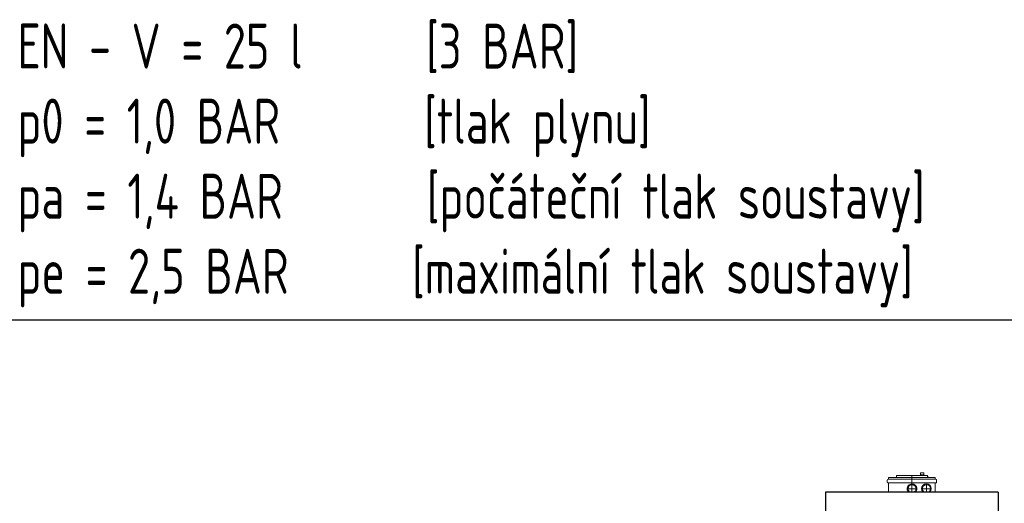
# Model space of a CAD drawing. Header units: millimetres. Extents: x 14365 to 105143, y -126377 to -22383.
# Tile 148 of 191: x 69856 to 72591, y -118327 to -116984. Entities that reach past the tile are written whole.
import ezdxf

# ---------------------------------------------------------------- set-up
doc = ezdxf.new("R2010")
doc.units = ezdxf.units.MM
doc.linetypes.add('MITTE', pattern=[2, 1.25, -0.25, 0.25, -0.25])
doc.layers.add('UT_POPIS - OBECNĚ', color=7, linetype='Continuous', lineweight=5)
doc.styles.add('ISO 2.5', font='isocp.shx', dxfattribs={"width": 0.8, "height": 2.5})

msp = doc.modelspace()

# ---------------------------------------------------------------- linework, layer by layer
at = {"ltscale": 8}
msp.add_line((31841.3, -117817.2), (105085.1, -117817.2), dxfattribs=at)
at = {"lineweight": 5, "extrusion": (0, 1, 0)}
for p, q in [((72377.4, -118250), (72291.6, -118250)), ((72291.6, -118255.1), (72291.6, -118250)), ((72358.5, -118241.8), (72358.5, -118247.6)), ((72358.5, -118241.8), (72367.2, -118241.8)), ((72367.2, -118247.6), (72358.5, -118247.6)), ((72358.5, -118249.8), (72358.5, -118250)), ((72358.5, -118249.8), (72367.2, -118249.8)), ((72359.2, -118247.6), (72359.2, -118249.8)), ((72366.5, -118247.6), (72366.5, -118249.8)), ((72367.2, -118241.8), (72367.2, -118247.6)), ((72367.2, -118249.8), (72367.2, -118250)), ((72377.4, -118255.1), (72377.4, -118250)), ((72266, -118268.3), (72266, -118262.2)), ((72268.1, -118260.2), (72401, -118260.2)), ((72401, -118270.3), (72268.1, -118270.3)), ((72399.4, -118255.1), (72269.6, -118255.1)), ((72269.6, -118260.2), (72269.6, -118255.1)), ((72269.6, -118295.6), (72269.6, -118270.3)), ((72377.4, -118252.7), (72377.6, -118252.7)), ((72379.9, -118254.9), (72379.9, -118255.1)), ((72399.4, -118260.2), (72399.4, -118255.1)), ((72399.4, -118295.6), (72399.4, -118270.3)), ((72403, -118268.3), (72403, -118262.2))]:
    msp.add_line(p, q, dxfattribs=at)
at = {"linetype": 'MITTE', "lineweight": 5}
for p, q in [((72334.5, -118250), (72334.5, -118295.6)), ((72374.7, -118272.7), (72374.7, -118295.6)), ((72348, -118286.2), (72321, -118286.2)), ((72388.2, -118286.2), (72361.2, -118286.2))]:
    msp.add_line(p, q, dxfattribs=at)
at = {"lineweight": -2, "extrusion": (0, 1, 0)}
for p, q in [((72094.7, -118295.6), (72094.7, -119057.5)), ((72574.3, -118295.6), (72094.7, -118295.6)), ((72574.3, -118295.6), (72574.3, -119057.5))]:
    msp.add_line(p, q, dxfattribs=at)
at = {"lineweight": 5}
for centre, radius, start, end in [((72268.1, -118262.2), 2.03, 90, 180), ((72268.1, -118268.3), 2.03, 180, 270), ((72374.7, -118286.2), 13.5, 316.0921, 223.9079), ((72374.7, -118286.2), 11.2, 303.6239, 180), ((72377.6, -118254.9), 2.25, 0, 90), ((72401, -118262.2), 2.03, 0, 90), ((72401, -118268.3), 2.03, 270, 0), ((72374.7, -118286.2), 11.2, 180, 236.3761)]:
    msp.add_arc(centre, radius, start, end, dxfattribs=at)
at = {"lineweight": 5, "extrusion": (-1.22461e-16, 0, -1)}
for centre, start_param, end_param in [((72334.7, -118286.2), -3.141593, 1.007568), ((72334.7, -118286.6), -3.124957, -0.016635), ((72334.7, -118286.2), 2.134024, 3.141593)]:
    msp.add_ellipse(centre, major_axis=(11.2, 0), ratio=0.984808, start_param=start_param, end_param=end_param, dxfattribs=at)
at = {"lineweight": 5}
msp.add_open_spline([(72324.8, -118295.6), (72323.8, -118294.5), (72323, -118293.3), (72321.7, -118290.3), (72321.3, -118288.6), (72321.2, -118285.2), (72321.5, -118283.4), (72322.7, -118280.2), (72323.7, -118278.7), (72326.1, -118276.2), (72327.5, -118275.1), (72330.7, -118273.7), (72332.4, -118273.3), (72336, -118273.2), (72337.7, -118273.4), (72341, -118274.6), (72342.5, -118275.5), (72345.1, -118277.9), (72346.2, -118279.3), (72347.7, -118282.4), (72348.1, -118284.1), (72348.3, -118287.6), (72348.1, -118289.3), (72346.9, -118292.6), (72346, -118294.1), (72344.8, -118295.4), (72344.7, -118295.5), (72344.7, -118295.6)], degree=3, knots=[6.100512, 6.100512, 6.100512, 6.100512, 10.534012, 10.534012, 15.788966, 15.788966, 21.048173, 21.048173, 26.319565, 26.319565, 31.60344, 31.60344, 36.892741, 36.892741, 42.177885, 42.177885, 47.451857, 47.451857, 52.713492, 52.713492, 57.968562, 57.968562, 63.227195, 63.227195, 68.497687, 68.497687, 68.734389, 68.734389, 68.734389, 68.734389], dxfattribs=at)

# ---------------------------------------------------------------- texts
at = {"layer": 'UT_POPIS - OBECNĚ', "style": 'ISO 2.5', "width": 0.8}
for s, p in [('EN - V = 25 l      [3 BAR]', (69849.4, -117120)), ('p0 = 1,0 BAR       [tlak plynu]', (69849.4, -117328.3)), ('pa = 1,4 BAR       [počáteční tlak soustavy]', (69849.4, -117536.7)), ('pe = 2,5 BAR      [maximální tlak soustavy]', (69849.4, -117745))]:
    msp.add_text(s, height=125, dxfattribs=at).set_placement(p)

doc.saveas('drawing.dxf')
